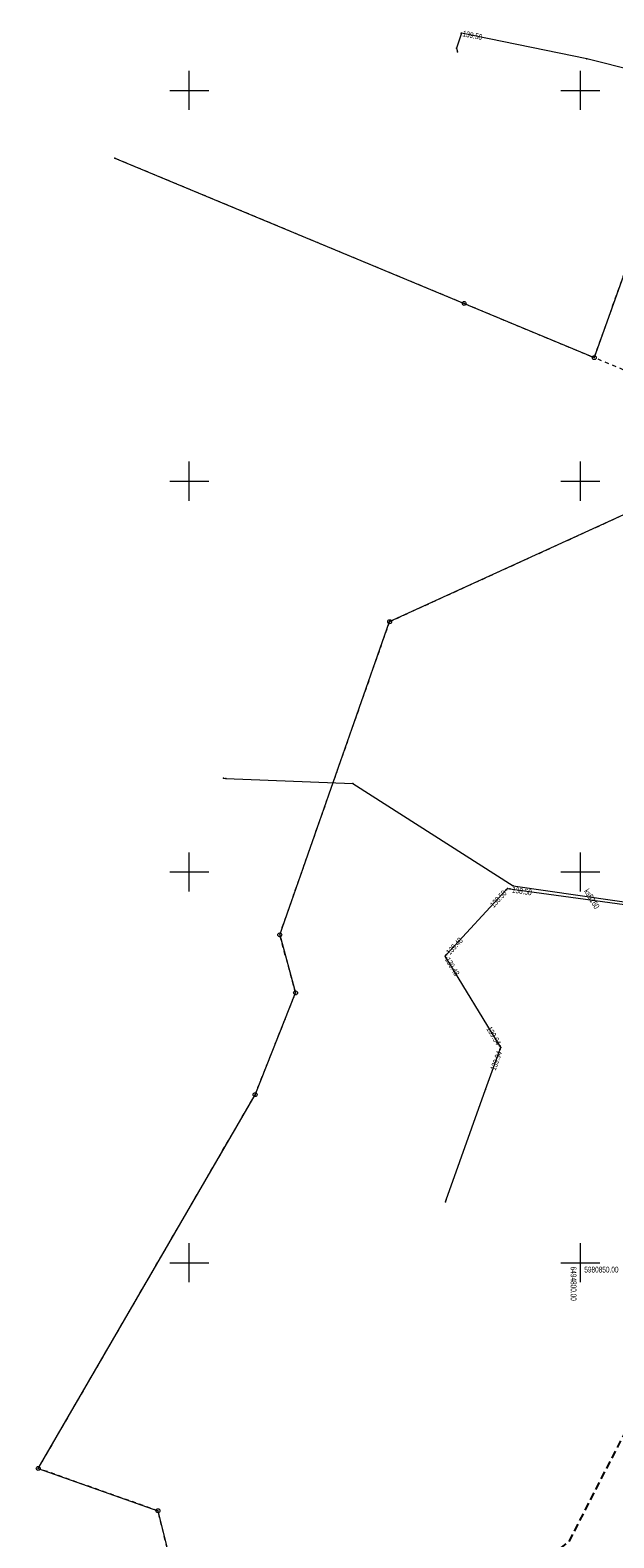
# Model space of a CAD drawing. Extents: x 6456700 to 6518119, y 5963420 to 5980059.
# Tile 68 of 256: x 6511998 to 6512073, y 5964364 to 5964557. Entities that reach past the tile are written whole.
import ezdxf
from ezdxf.enums import TextEntityAlignment as Align

# ---------------------------------------------------------------- set-up
doc = ezdxf.new("R2010")
doc.units = 0
doc.header["$MEASUREMENT"] = 0
doc.linetypes.add('L_0_03', pattern=[1, 0.5, -0.5])
doc.linetypes.add('L_0_04', pattern=[1.5, 1, -0.5])
doc.layers.get('0').update_dxf_attribs({"color": 2, "linetype": 'CONTINUOUS', "lineweight": 5})
for name, color, linetype, lineweight in [('202_punkt_graniczny', 7, 'CONTINUOUS', 18), ('218_kontur_uzytku_gruntowego', 96, 'L_0_03', 18), ('219_dzialka_ewidencyjna', 7, 'CONTINUOUS', 18), ('9mm Kreska ciągła', 252, 'CONTINUOUS', 9), ('przewod_elektroenergetyczny_podziemny', 7, 'CONTINUOUS', 18), ('przewod_kanalizacyjny', 7, 'CONTINUOUS', 18), ('przewod_kanalizacyjny_Atr1', 7, 'CONTINUOUS', 18), ('przewod_wodociagowy', 7, 'CONTINUOUS', 18), ('rzedna', 7, 'CONTINUOUS', 18), ('rzedna_Atr2', 7, 'CONTINUOUS', 18), ('siatka_krzyrzy', 7, 'CONTINUOUS', 18), ('Zakres', 7, 'CONTINUOUS', 18)]:
    doc.layers.add(name, color=color, linetype=linetype, lineweight=lineweight)
doc.styles.get("Standard").update_dxf_attribs({"font": 'txt', "width": 0.75})

# ---------------------------------------------------------------- blocks, each defined once
blk = doc.blocks.new('mdcp_nowa')
at = {"layer": 'rzedna', "linetype": 'Continuous', "lineweight": 18}
for color, points in [(1, [(6494784.8, 5981007.29, 1), (6494784.8, 5981007.38, 1)]), (34, [(6494790.51, 5980897.66, 1), (6494790.51, 5980897.75, 1)]), (34, [(6494790.98, 5980897.82, 1), (6494790.98, 5980897.91, 1)]), (34, [(6494782.83, 5980888.96, 1), (6494782.83, 5980889.05, 1)]), (34, [(6494782.86, 5980889.38, 1), (6494782.86, 5980889.46, 1)]), (34, [(6494789.69, 5980877.71, 1), (6494789.69, 5980877.8, 1)]), (34, [(6494789.73, 5980877.28, 1), (6494789.73, 5980877.37, 1)])]:
    blk.add_hatch(color=color, dxfattribs=at).paths.add_polyline_path(points)
blk.add_point((6494740.48, 5980991.35))
at = {"layer": '202_punkt_graniczny', "color": 7, "linetype": 'Continuous', "lineweight": 18}
for centre in [(6494785.14, 5980972.74), (6494801.77, 5980965.81), (6494775.61, 5980932.03), (6494761.56, 5980891.96), (6494763.59, 5980884.53), (6494758.41, 5980871.5), (6494730.69, 5980823.68), (6494745.99, 5980818.27)]:
    blk.add_circle(centre, 0.25, dxfattribs=at)
at = {"layer": '202_punkt_graniczny'}
for p in [(6494785.14, 5980972.74), (6494801.77, 5980965.81), (6494775.61, 5980932.03), (6494761.56, 5980891.96), (6494763.59, 5980884.53), (6494758.41, 5980871.5), (6494730.69, 5980823.68), (6494745.99, 5980818.27)]:
    blk.add_point(p, dxfattribs=at)
at = {"layer": '218_kontur_uzytku_gruntowego', "lineweight": 18, "flags": 128}
for points in [[(6494740.48, 5980991.35), (6494785.14, 5980972.74)], [(6494801.77, 5980965.81), (6494807.94, 5980983.09)], [(6494785.14, 5980972.74), (6494801.77, 5980965.81)], [(6494813.79, 5980960.8), (6494801.77, 5980965.81)], [(6494775.61, 5980932.03), (6494807.97, 5980946.83)], [(6494761.56, 5980891.96), (6494775.61, 5980932.03)], [(6494763.59, 5980884.53), (6494761.56, 5980891.96)], [(6494758.41, 5980871.5), (6494763.59, 5980884.53)], [(6494730.69, 5980823.68), (6494758.41, 5980871.5)], [(6494745.99, 5980818.27), (6494730.69, 5980823.68)], [(6494751.48, 5980796.04), (6494745.99, 5980818.27)]]:
    blk.add_lwpolyline(points, dxfattribs=at)
at = {"layer": '218_kontur_uzytku_gruntowego'}
for p in [(6494785.14, 5980972.74), (6494785.14, 5980972.74), (6494785.14, 5980972.74), (6494785.14, 5980972.74), (6494801.77, 5980965.81), (6494801.77, 5980965.81), (6494801.77, 5980965.81), (6494801.77, 5980965.81), (6494775.61, 5980932.03), (6494775.61, 5980932.03), (6494775.61, 5980932.03), (6494775.61, 5980932.03), (6494761.56, 5980891.96), (6494761.56, 5980891.96), (6494761.56, 5980891.96), (6494761.56, 5980891.96), (6494763.59, 5980884.53), (6494763.59, 5980884.53), (6494763.59, 5980884.53), (6494763.59, 5980884.53), (6494758.41, 5980871.5), (6494758.41, 5980871.5), (6494758.41, 5980871.5), (6494758.41, 5980871.5), (6494730.69, 5980823.68), (6494730.69, 5980823.68), (6494730.69, 5980823.68), (6494730.69, 5980823.68), (6494745.99, 5980818.27), (6494745.99, 5980818.27), (6494745.99, 5980818.27), (6494745.99, 5980818.27)]:
    blk.add_point(p, dxfattribs=at)
at = {"layer": '219_dzialka_ewidencyjna', "color": 3, "linetype": 'Continuous', "lineweight": 18, "flags": 128}
for points in [[(6494740.48, 5980991.35), (6494785.14, 5980972.74)], [(6494807.94, 5980983.09), (6494801.77, 5980965.81)], [(6494785.14, 5980972.74), (6494801.77, 5980965.81)], [(6494775.61, 5980932.03), (6494807.97, 5980946.83)], [(6494761.56, 5980891.96), (6494775.61, 5980932.03)], [(6494761.56, 5980891.96), (6494763.59, 5980884.53)], [(6494758.41, 5980871.5), (6494763.59, 5980884.53)], [(6494730.69, 5980823.68), (6494758.41, 5980871.5)], [(6494730.69, 5980823.68), (6494745.99, 5980818.27)], [(6494745.99, 5980818.27), (6494751.48, 5980796.04)]]:
    blk.add_lwpolyline(points, dxfattribs=at)
at = {"layer": '219_dzialka_ewidencyjna', "color": 3}
for p in [(6494785.14, 5980972.74), (6494785.14, 5980972.74), (6494801.77, 5980965.81), (6494801.77, 5980965.81), (6494775.61, 5980932.03), (6494775.61, 5980932.03), (6494761.56, 5980891.96), (6494761.56, 5980891.96), (6494763.59, 5980884.53), (6494763.59, 5980884.53), (6494758.41, 5980871.5), (6494758.41, 5980871.5), (6494730.69, 5980823.68), (6494730.69, 5980823.68), (6494745.99, 5980818.27), (6494745.99, 5980818.27)]:
    blk.add_point(p, dxfattribs=at)
at = {"layer": 'przewod_elektroenergetyczny_podziemny', "color": 1, "linetype": 'Continuous', "lineweight": 18, "flags": 128}
blk.add_lwpolyline([(6494908.34, 5980970.23), (6494906.72, 5980969.66), (6494903.63, 5980957.19), (6494903.35, 5980953.2), (6494890.86, 5980951.87), (6494890.39, 5980951.9), (6494887.65, 5980952.72), (6494886.1, 5980951.98), (6494860.62, 5980959.95), (6494853.08, 5980962.59), (6494852.41, 5980963.12), (6494852.64, 5980965.43), (6494852.46, 5980968.42), (6494854.39, 5980983.46), (6494854.96, 5980986.81), (6494855.97, 5980990.87), (6494831.65, 5980996.68), (6494819.62, 5980999.32), (6494800.81, 5981004.06), (6494784.8, 5981007.33), (6494784.14, 5981005.39), (6494784.29, 5981004.95)], dxfattribs=at)
at = {"layer": 'przewod_elektroenergetyczny_podziemny'}
for p in [(6494784.8, 5981007.33), (6494784.14, 5981005.39), (6494784.29, 5981004.95), (6494800.81, 5981004.06)]:
    blk.add_point(p, dxfattribs=at)
at = {"layer": 'przewod_kanalizacyjny', "color": 34, "linetype": 'Continuous', "lineweight": 18, "flags": 128}
blk.add_lwpolyline([(6494782.75, 5980857.81), (6494782.84, 5980858.05), (6494787.88, 5980872.15), (6494789.73, 5980877.32), (6494789.81, 5980877.56), (6494789.69, 5980877.76), (6494782.83, 5980889.01), (6494782.69, 5980889.23), (6494782.86, 5980889.42), (6494790.51, 5980897.7), (6494790.7, 5980897.9), (6494790.98, 5980897.86), (6494817.5, 5980894.2), (6494817.74, 5980894.17), (6494817.99, 5980894.15), (6494832.03, 5980893.26), (6494864.41, 5980891.21)], dxfattribs=at)
at = {"layer": 'przewod_kanalizacyjny'}
for p in [(6494790.51, 5980897.7), (6494790.7, 5980897.9), (6494790.98, 5980897.86), (6494782.69, 5980889.23), (6494782.83, 5980889.01), (6494782.86, 5980889.42), (6494789.69, 5980877.76), (6494789.73, 5980877.32), (6494789.81, 5980877.56), (6494787.88, 5980872.15), (6494782.75, 5980857.81), (6494782.84, 5980858.05)]:
    blk.add_point(p, dxfattribs=at)
at = {"layer": 'przewod_wodociagowy', "color": 5, "linetype": 'Continuous', "lineweight": 18, "flags": 128}
blk.add_lwpolyline([(6494754.36, 5980911.99), (6494754.65, 5980911.96), (6494770.91, 5980911.32), (6494791.4, 5980898.22), (6494817.1, 5980894.51), (6494827.15, 5980900.77), (6494836.23, 5980909.51), (6494837.58, 5980910.47), (6494857.23, 5980924.5)], dxfattribs=at)
at = {"layer": 'przewod_wodociagowy'}
for p in [(6494754.36, 5980911.99), (6494754.65, 5980911.96), (6494770.91, 5980911.32), (6494791.4, 5980898.22)]:
    blk.add_point(p, dxfattribs=at)
at = {"layer": 'rzedna', "color": 1, "linetype": 'Continuous', "lineweight": 18}
blk.add_circle((6494784.8, 5981007.33), 0.045, dxfattribs=at)
at = {"layer": 'rzedna', "color": 34, "linetype": 'Continuous', "lineweight": 18}
for centre in [(6494790.51, 5980897.7), (6494790.98, 5980897.86), (6494782.83, 5980889.01), (6494782.86, 5980889.42), (6494789.69, 5980877.76), (6494789.73, 5980877.32)]:
    blk.add_circle(centre, 0.045, dxfattribs=at)
at = {"layer": 'rzedna'}
for p in [(6494784.8, 5981007.33), (6494790.51, 5980897.7), (6494790.98, 5980897.86), (6494782.83, 5980889.01), (6494782.86, 5980889.42), (6494789.69, 5980877.76), (6494789.73, 5980877.32)]:
    blk.add_point(p, dxfattribs=at)
at = {"layer": 'siatka_krzyrzy', "linetype": 'Continuous', "lineweight": 18, "flags": 128}
for points in [[(6494750, 5980997.5), (6494750, 5981002.5)], [(6494800, 5980997.5), (6494800, 5981002.5)], [(6494747.5, 5981000), (6494752.5, 5981000)], [(6494797.5, 5981000), (6494802.5, 5981000)], [(6494750, 5980947.5), (6494750, 5980952.5)], [(6494800, 5980947.5), (6494800, 5980952.5)], [(6494747.5, 5980950), (6494752.5, 5980950)], [(6494797.5, 5980950), (6494802.5, 5980950)], [(6494750, 5980897.5), (6494750, 5980902.5)], [(6494800, 5980897.5), (6494800, 5980902.5)], [(6494747.5, 5980900), (6494752.5, 5980900)], [(6494797.5, 5980900), (6494802.5, 5980900)], [(6494750, 5980847.5), (6494750, 5980852.5)], [(6494800, 5980847.5), (6494800, 5980852.5)], [(6494747.5, 5980850), (6494752.5, 5980850)], [(6494797.5, 5980850), (6494802.5, 5980850)]]:
    blk.add_lwpolyline(points, dxfattribs=at)
at = {"layer": 'Zakres', "linetype": 'L_0_04', "lineweight": 25, "flags": 128}
blk.add_lwpolyline([(6495113.77, 5985050.22), (6495121.12, 5984877.07), (6495125.76, 5984757.87), (6495129.89, 5984649.81), (6495141.08, 5984611.3), (6495145.77, 5984544.53), (6495147.36, 5984487.27), (6495157.22, 5984392.07), (6495162.95, 5984387.45), (6495180.24, 5984384.16), (6495229.5, 5984386.61), (6495251.65, 5984373.41), (6495258.77, 5984357.12), (6495255.44, 5984330.44), (6495250.77, 5984304.39), (6495252.21, 5984282.78), (6495255.46, 5984256.45), (6495254.94, 5984238.25), (6495266.4, 5984211), (6495277.24, 5984182.33), (6495294.2, 5984133.19), (6495300.94, 5984095.37), (6495313.24, 5984037.69), (6495317.44, 5983978.18), (6495300.35, 5983922.18), (6495282.35, 5983883.38), (6495266.21, 5983862.23), (6495242.03, 5983839.67), (6495211.11, 5983816.86), (6495158.26, 5983772.66), (6495130.6, 5983651.16), (6495116.31, 5983543.43), (6495129.51, 5983346.73), (6495134.58, 5983264.71), (6495139.64, 5983186.97), (6495193.25, 5983077.94), (6495199.2, 5983041.97), (6495206.23, 5983026), (6495208.96, 5983004.88), (6495202.27, 5982979.48), (6495202.42, 5982950.13), (6495209.35, 5982897.38), (6495215.97, 5982850.34), (6495228.6, 5982809.97), (6495226.85, 5982778.82), (6495225.04, 5982750.56), (6495220.26, 5982723.37), (6495226.54, 5982679.97), (6495206.06, 5982669.48), (6495192.68, 5982657.71), (6495184.57, 5982648.65), (6495174.78, 5982624.58), (6495164.23, 5982604.61), (6495150.7, 5982588.3), (6495137.69, 5982582.43), (6495118.26, 5982573.75), (6495100.35, 5982558.42), (6495090.36, 5982544.99), (6495075.87, 5982519.06), (6495060.83, 5982499.68), (6495049.41, 5982485.49), (6495035.07, 5982459.7), (6495006.7, 5982406.64), (6494980.89, 5982351.84), (6494944.35, 5982293.29), (6494925.72, 5982250.11), (6494905.2, 5982190.37), (6494898.43, 5982153.5), (6494879.51, 5982063.89), (6494864.14, 5981992.66), (6494816.93, 5981768.61), (6494777.79, 5981577.7), (6494739.84, 5981394.72), (6494718.65, 5981297.89), (6494716.45, 5981237.31), (6494738.62, 5981208.21), (6494776.48, 5981173.06), (6494817.16, 5981137.44), (6494847.63, 5981109.8), (6494877.39, 5981077.08), (6494912.75, 5981030.55), (6494916.06, 5981014.71), (6494903.86, 5980957.01), (6494916.13, 5980953.51), (6494892.32, 5980927.59), (6494850.7, 5980858.8), (6494806.81, 5980779.89), (6494785.1, 5980753.49), (6494715.22, 5980723.29), (6494679.96, 5980686.78), (6494651.35, 5980651.29), (6494549.14, 5980683.24), (6494511.84, 5980659.66), (6494443.61, 5980630.33), (6494428.78, 5980598.6), (6494431.58, 5980579.46), (6494420.56, 5980549.76), (6494416.45, 5980528.2), (6494403.86, 5980507.16), (6494388.89, 5980482.96), (6494365.32, 5980407.99), (6494335.67, 5980315.15), (6494332.29, 5980297.41), (6494335.1, 5980278.18), (6494347.25, 5980254.84), (6494336.79, 5980250.09), (6494300.04, 5980271.34), (6494320.8, 5980301.43), (6494336.81, 5980349.17), (6494344.85, 5980380.92), (6494360.85, 5980437.13), (6494374.18, 5980476.38), (6494386.14, 5980498.84), (6494403.02, 5980528.52), (6494411.33, 5980563.19), (6494420.84, 5980586.25), (6494420.25, 5980601.11), (6494434.95, 5980635.94), (6494446.75, 5980644.99), (6494465.77, 5980647.27), (6494513.02, 5980669.46), (6494507.85, 5980679.68), (6494547.89, 5980705.83), (6494570.06, 5980691.34), (6494636.17, 5980669.05), (6494706.14, 5980756.86), (6494742.78, 5980772.58), (6494798.53, 5980814.27), (6494826.12, 5980867.97), (6494849.57, 5980908.6), (6494845.35, 5980942.01), (6494853.94, 5980970.83), (6494891.08, 5980960.54), (6494890.11, 5980965.73), (6494903.94, 5981025.69), (6494869.98, 5981070.3), (6494770.97, 5981160.58), (6494728.18, 5981200.64), (6494706.13, 5981229.56), (6494707.94, 5981299.75), (6494728.84, 5981398.1), (6494767.06, 5981580.19), (6494806.17, 5981770.55), (6494854.36, 5981994.76), (6494869.73, 5982065.97), (6494888.61, 5982155.44), (6494891.67, 5982173.95), (6494895.82, 5982197.45), (6494916.38, 5982253.72), (6494935.47, 5982297.95), (6494954.97, 5982331.67), (6494972.09, 5982356.64), (6494997.76, 5982411.14), (6495026.29, 5982464.48), (6495041.09, 5982491.09), (6495052.99, 5982505.88), (6495067.51, 5982524.6), (6495081.94, 5982550.43), (6495092.99, 5982565.28), (6495112.86, 5982582.29), (6495133.59, 5982591.55), (6495144.48, 5982596.46), (6495155.87, 5982610.19), (6495165.7, 5982628.8), (6495175.96, 5982654.03), (6495185.62, 5982664.83), (6495200.4, 5982677.82), (6495212.49, 5982688.04), (6495209.64, 5982723.43), (6495215.22, 5982750.57), (6495216.87, 5982779.54), (6495218.31, 5982809.31), (6495206.86, 5982847.92), (6495199.44, 5982894.74), (6495192.11, 5982948.71), (6495190.16, 5982979.24), (6495183.47, 5983075.16), (6495129.79, 5983184.34), (6495124.6, 5983264.07), (6495119.53, 5983346.09), (6495106.27, 5983543.75), (6495120.74, 5983652.9), (6495148.75, 5983779.42), (6495204.15, 5983826.04), (6495273.41, 5983889.36), (6495288.53, 5983927.42), (6495300.83, 5983964.69), (6495303.91, 5983980.14), (6495301.32, 5984039.55), (6495291.1, 5984093.63), (6495284.5, 5984130.67), (6495267.84, 5984178.93), (6495257.12, 5984207.3), (6495244.96, 5984236.19), (6495244.79, 5984255.42), (6495242.25, 5984281.97), (6495240.71, 5984304.95), (6495245.55, 5984331.94), (6495248.51, 5984355.64), (6495243.77, 5984366.47), (6495226.98, 5984376.47), (6495179.54, 5984374.12), (6495158.61, 5984378.09), (6495147.7, 5984386.91), (6495137.38, 5984486.61), (6495135.78, 5984544.04), (6495131.18, 5984609.54), (6495119.95, 5984648.2), (6495115.76, 5984757.49), (6495111.12, 5984876.67), (6495103.73, 5985050.93), (6495109.36, 5985081.73), (6495120.41, 5985085.88)], close=True, dxfattribs=at)
at = {"layer": 'przewod_kanalizacyjny_Atr1', "color": 34, "lineweight": 15, "width": 0.66}
blk.add_text('ksB160', height=0.75, rotation=301.4, dxfattribs=at).set_placement((6494801.06, 5980897.94), align=Align.TOP_LEFT)
at = {"layer": 'rzedna_Atr2', "color": 1, "lineweight": 15, "width": 0.66}
blk.add_text('139.50', height=0.75, rotation=348.5, dxfattribs=at).set_placement((6494785.04, 5981007.67), align=Align.TOP_LEFT)
at = {"layer": 'rzedna_Atr2', "color": 34, "lineweight": 15, "width": 0.66}
for s, rotation, p in [('138.50', 47.3, (6494788.37, 5980895.88)), ('138.50', 351.6, (6494791.33, 5980898.11)), ('139.48', 47.4, (6494782.77, 5980889.83)), ('139.48', 300.8, (6494783.29, 5980889.18)), ('139.94', 300.8, (6494788.6, 5980880.31)), ('139.94', 70.3, (6494788.45, 5980874.78))]:
    blk.add_text(s, height=0.75, rotation=rotation, dxfattribs=at).set_placement(p, align=Align.TOP_LEFT)
at = {"layer": 'siatka_krzyrzy', "lineweight": 15, "width": 0.66}
blk.add_text('6494800.00', height=0.75, rotation=270, dxfattribs=at).set_placement((6494799.5, 5980849.5), align=Align.TOP_LEFT)
blk.add_text('5980850.00', height=0.75, dxfattribs=at).set_placement((6494800.5, 5980849.5), align=Align.TOP_LEFT)

msp = doc.modelspace()

# ---------------------------------------------------------------- block references
at = {"linetype": 'ByBlock'}
msp.add_blockref('mdcp_nowa', (17268.786, -16450.998), dxfattribs=at)

# ---------------------------------------------------------------- next in the draw order: hatches: boundary and pattern name
at = {"layer": '9mm Kreska ciągła'}
h = msp.add_hatch(dxfattribs=at)
h.set_pattern_fill('ANSI37', color=256, scale=4)
h.set_pattern_definition([(45, (6511391.7311, 5964414.95413), (-0.3535534, 0.3535534), []), (135, (6511391.7311, 5964414.95413), (-0.3535534, -0.3535534), [])])
h.paths.add_polyline_path([(6511984.082, 5964771.402), (6511986.655, 5964773.776), (6512013.817, 5964744.33, 0.0257422), (6512032.026, 5964726.523), (6512141.367, 5964630.089, -0.0682613), (6512159.562, 5964608.994), (6512175.935, 5964583.751, -0.215922), (6512180.47, 5964553.766), (6512164.353, 5964496.691, 0.1789139), (6512164.804, 5964490.987, 0.5450908), (6512169.798, 5964490.285), (6512163.387, 5964482.863, 0.3715912), (6512163.389, 5964486.781, -0.251667), (6512160.985, 5964497.642), (6512177.102, 5964554.717, 0.215922), (6512172.999, 5964581.847), (6512156.625, 5964607.09, 0.0682613), (6512139.052, 5964627.464), (6512029.711, 5964723.898, -0.0257422), (6512011.245, 5964741.957)])
h = msp.add_hatch(dxfattribs=at)
h.set_pattern_fill('ANSI37', color=256, scale=4)
h.set_pattern_definition([(45, (6511919.29713, 5964205.80313), (-0.3535534, 0.3535534), []), (135, (6511919.29713, 5964205.80313), (-0.3535534, -0.3535534), [])])
edge = h.paths.add_edge_path()
edge.add_arc((6512161.116, 5964484.823), 3, 319.19731, 391.43138, ccw=False)
edge.add_arc((6512302.768, 5964368.68), 180.179, 140.67516, 150.2278)
edge.add_line((6512146.371, 5964458.149), (6512072.706, 5964329.641))
edge.add_arc((6511998.482, 5964375.659), 87.332, 292.18388, 328.20144, ccw=False)
edge.add_line((6512031.457, 5964294.792), (6512001.751, 5964283.857))
edge.add_arc((6512036.294, 5964190.013), 100, 110.20793, 142.70539)
edge.add_line((6511956.741, 5964250.604), (6511951.132, 5964243.24))
edge.add_line((6511951.132, 5964243.24), (6511943.519, 5964233.244))
edge.add_line((6511943.519, 5964233.244), (6511923.471, 5964207.866))
edge.add_arc((6511919.53, 5964210.598), 4.795, 267.2117, 325.26625, ccw=False)
edge.add_line((6511919.297, 5964205.809), (6511941.938, 5964234.47))
edge.add_line((6511941.938, 5964234.47), (6511949.542, 5964244.453))
edge.add_line((6511949.542, 5964244.453), (6511955.15, 5964251.816))
edge.add_arc((6512036.294, 5964190.013), 102, 470.20793, 502.70539, ccw=False)
edge.add_line((6512001.06, 5964285.734), (6512030.734, 5964296.657))
edge.add_arc((6511998.482, 5964375.659), 85.332, -67.79309, -31.82159)
edge.add_line((6512070.989, 5964330.666), (6512144.636, 5964459.143))
edge.add_arc((6512306.004, 5964366.643), 186, 499.92494, 510.17738, ccw=False)

doc.saveas('drawing.dxf')
